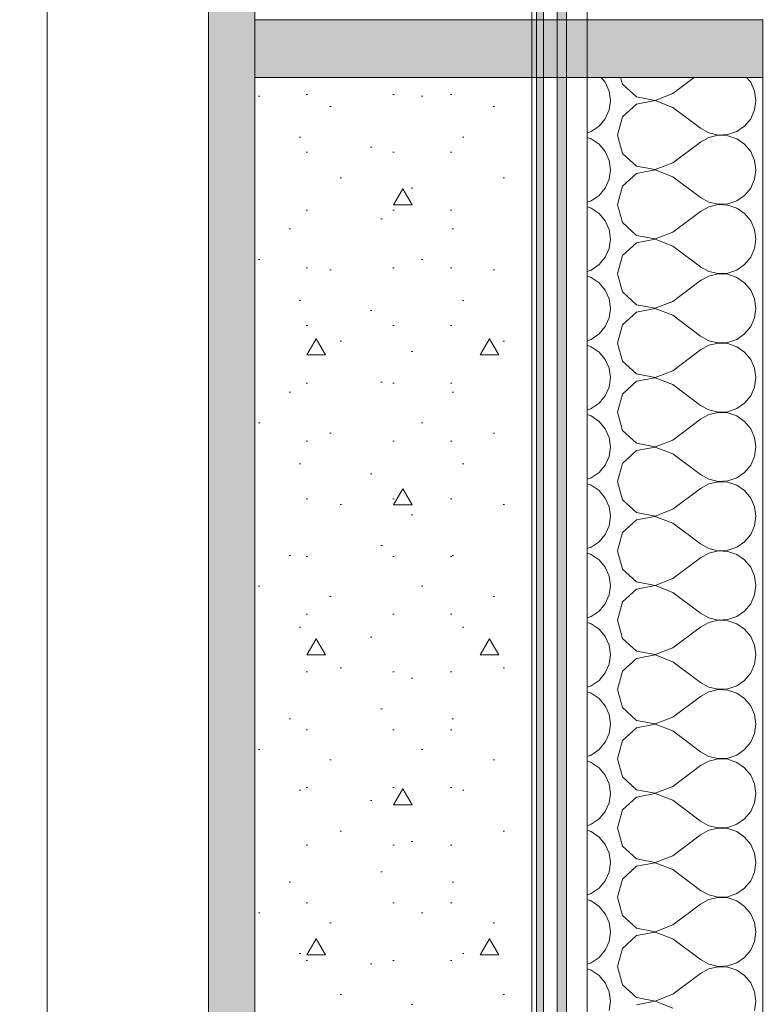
# Model space of a CAD drawing. Header units: millimetres. Extents: x -7244646 to -5701154, y 5723682 to 6071635.
# Tile 179 of 256: x -6402454 to -6401814, y 5790886 to 5791739. Entities that reach past the tile are written whole.
import ezdxf

# ---------------------------------------------------------------- set-up
doc = ezdxf.new("R2010")
doc.units = ezdxf.units.MM
doc.header["$MEASUREMENT"] = 0
doc.set_wipeout_variables(frame=1)
doc.linetypes.add('Wipeout_Contour', pattern=[1000, 0, -1000])
for name, color, linetype, lineweight in [('0_Ном._пера__1', 7, 'Continuous', 0), ('0_Ном._пера__2', 8, 'Continuous', 15), ('АР-Чертеж-Размеры.АР_Ном._пера__1', 7, 'Continuous', 0)]:
    doc.layers.add(name, color=color, linetype=linetype, lineweight=lineweight)
doc.layers.add('0_Ном._пера__166', color=7, linetype='Continuous', lineweight=5, true_color=0x97cbff)
doc.layers.add('АР-Чертеж-Размеры.АР', color=7, linetype='Continuous')
doc.styles.add('РЎР“Р•РќР•Р\xa0Р\x98Р\xa0_РЎРўР\x98Р›Р¬_2', font='arial.ttf')
doc.dimstyles.new('СГЕНЕРИР_СТИЛЬ__1', dxfattribs={"dimtxt": 500, "dimasz": 237.5, "dimexe": 0.18, "dimexo": 43263.067461, "dimgap": 0, "dimtad": 1, "dimlfac": 0.001, "dimzin": 0, "dimdsep": 46, "dimtxsty": 'РЎР“Р•РќР•Р\xa0Р\x98Р\xa0_РЎРўР\x98Р›Р¬_2', "dimblk": 'ARROWHEAD_6', "dimblk1": 'ARROWHEAD_6', "dimblk2": 'ARROWHEAD_6', "dimcen": 0.09, "dimclrd": 7, "dimclre": 7, "dimclrt": 7, "dimadec": 0, "dimazin": 0, "dimtfac": 1, "dimtdec": 4, "dimtmove": 2, "dimatfit": 3, "dimfxl": 1, "dimtolj": 1, "dimtzin": 0, "dimarcsym": 0})
doc.dimstyles.new('СГЕНЕРИР_СТИЛЬ__4', dxfattribs={"dimtxt": 270.000005, "dimasz": 237.5, "dimexe": 0.18, "dimexo": 300000, "dimgap": 0, "dimtad": 1, "dimlfac": 0.001, "dimzin": 0, "dimdsep": 46, "dimtxsty": 'РЎР“Р•РќР•Р\xa0Р\x98Р\xa0_РЎРўР\x98Р›Р¬_2', "dimblk": 'ARROWHEAD_6', "dimblk1": 'ARROWHEAD_6', "dimblk2": 'ARROWHEAD_6', "dimcen": 0.09, "dimclrd": 7, "dimclre": 7, "dimclrt": 7, "dimadec": 0, "dimazin": 0, "dimtfac": 1, "dimtdec": 4, "dimtmove": 0, "dimatfit": 3, "dimfxl": 1, "dimtolj": 1, "dimtzin": 0, "dimarcsym": 0})
doc.dimstyles.new('СГЕНЕРИР_СТИЛЬ__5', dxfattribs={"dimtxt": 500, "dimasz": 237.5, "dimexe": 0.18, "dimexo": 300000, "dimgap": 0, "dimtad": 1, "dimlfac": 0.001, "dimzin": 0, "dimdsep": 46, "dimtxsty": 'РЎР“Р•РќР•Р\xa0Р\x98Р\xa0_РЎРўР\x98Р›Р¬_2', "dimblk": 'ARROWHEAD_6', "dimblk1": 'ARROWHEAD_6', "dimblk2": 'ARROWHEAD_6', "dimcen": 0.09, "dimclrd": 7, "dimclre": 7, "dimclrt": 7, "dimadec": 0, "dimazin": 0, "dimtfac": 1, "dimtdec": 4, "dimtmove": 0, "dimatfit": 3, "dimfxl": 1, "dimtolj": 1, "dimtzin": 0, "dimarcsym": 0})

# ---------------------------------------------------------------- blocks, each defined once
blk = doc.blocks.new('*D52', base_point=(-7387333.12, 5739809.18))
at = {"layer": 'АР-Чертеж-Размеры.АР_Ном._пера__1', "color": 7, "linetype": 'Continuous', "lineweight": 0, "transparency": 16777216}
for p, q in [((-6411439.3, 5858499.18), (-6411439.3, 5858686.68)), ((-6411314.3, 5858374.18), (-6411564.3, 5858624.18)), ((-6388218.65, 5858499.18), (-6411673.67, 5858499.18)), ((-6411439.3, 5738589.18), (-6411439.3, 5858499.18)), ((-6411564.3, 5738714.18), (-6411314.3, 5738464.18)), ((-6411204.92, 5738589.18), (-6411673.67, 5738589.18)), ((-6411439.3, 5738401.68), (-6411439.3, 5738589.18))]:
    blk.add_line(p, q, dxfattribs=at)
at = {"layer": 'АР-Чертеж-Размеры.АР_Ном._пера__1', "color": 7, "lineweight": 0, "transparency": 16777216, "insert": (-6411889.3, 5853972.32), "char_height": 500, "attachment_point": 7, "rotation": 90, "style": 'РЎР“Р•РќР•Р\xa0Р\x98Р\xa0_РЎРўР\x98Р›Р¬_2'}
blk.add_mtext('\\A1;{\\pql;\\fArial|b0|i0|c204|p0;\\W1.000000;119,91}', dxfattribs=at)
blk = doc.blocks.new('ARROWHEAD_6')
at = {"color": 0, "linetype": 'Continuous', "lineweight": 0}
for p, q in [((-0.5, -0.5), (0.5, 0.5)), ((0, 0), (-1, 0))]:
    blk.add_line(p, q, dxfattribs=at)
blk = doc.blocks.new('*D105', base_point=(-7387333.12, 5739809.18))
at = {"layer": 'АР-Чертеж-Размеры.АР_Ном._пера__1', "color": 7, "linetype": 'Continuous', "lineweight": 0, "transparency": 16777216}
for p, q in [((-6403045.48, 5790509.18), (-6403045.48, 5791709.18)), ((-6403170.48, 5790634.18), (-6402920.48, 5790384.18)), ((-6402811.11, 5790509.18), (-6403279.86, 5790509.18)), ((-6403045.48, 5788559.18), (-6403045.48, 5790509.18)), ((-6403170.48, 5788684.18), (-6402920.48, 5788434.18))]:
    blk.add_line(p, q, dxfattribs=at)
at = {"layer": 'АР-Чертеж-Размеры.АР_Ном._пера__1', "color": 7, "lineweight": 0, "transparency": 16777216, "insert": (-6403099.48, 5789173.84), "char_height": 270, "attachment_point": 7, "rotation": 90, "style": 'РЎР“Р•РќР•Р\xa0Р\x98Р\xa0_РЎРўР\x98Р›Р¬_2'}
blk.add_mtext('\\A1;{\\pql;\\fArial|b0|i0|c204|p0;\\W1.000000;1,95}', dxfattribs=at)
blk = doc.blocks.new('*D106', base_point=(-7387333.12, 5739809.18))
at = {"layer": 'АР-Чертеж-Размеры.АР_Ном._пера__1', "color": 7, "linetype": 'Continuous', "lineweight": 0, "transparency": 16777216}
for p, q in [((-6403170.48, 5791834.18), (-6402920.48, 5791584.18)), ((-6402811.11, 5791709.18), (-6403279.86, 5791709.18)), ((-6403045.48, 5790509.18), (-6403045.48, 5791709.18)), ((-6403170.48, 5790634.18), (-6402920.48, 5790384.18))]:
    blk.add_line(p, q, dxfattribs=at)
at = {"layer": 'АР-Чертеж-Размеры.АР_Ном._пера__1', "color": 7, "lineweight": 0, "transparency": 16777216, "insert": (-6403099.48, 5790748.84), "char_height": 270, "attachment_point": 7, "rotation": 90, "style": 'РЎР“Р•РќР•Р\xa0Р\x98Р\xa0_РЎРўР\x98Р›Р¬_2'}
blk.add_mtext('\\A1;{\\pql;\\fArial|b0|i0|c204|p0;\\W1.000000;1,20}', dxfattribs=at)
blk = doc.blocks.new('*D107', base_point=(-7387333.12, 5739809.18))
at = {"layer": 'АР-Чертеж-Размеры.АР_Ном._пера__1', "color": 7, "linetype": 'Continuous', "lineweight": 0, "transparency": 16777216}
for p, q in [((-6403170.48, 5793784.18), (-6402920.48, 5793534.18)), ((-6402811.11, 5793659.18), (-6403279.86, 5793659.18)), ((-6403045.48, 5791709.18), (-6403045.48, 5793659.18)), ((-6403170.48, 5791834.18), (-6402920.48, 5791584.18)), ((-6402811.11, 5791709.18), (-6403279.86, 5791709.18))]:
    blk.add_line(p, q, dxfattribs=at)
at = {"layer": 'АР-Чертеж-Размеры.АР_Ном._пера__1', "color": 7, "lineweight": 0, "transparency": 16777216, "insert": (-6403099.48, 5792323.84), "char_height": 270, "attachment_point": 7, "rotation": 90, "style": 'РЎР“Р•РќР•Р\xa0Р\x98Р\xa0_РЎРўР\x98Р›Р¬_2'}
blk.add_mtext('\\A1;{\\pql;\\fArial|b0|i0|c204|p0;\\W1.000000;1,95}', dxfattribs=at)
blk = doc.blocks.new('*D146', base_point=(-7387333.12, 5739809.18))
at = {"layer": '0_Ном._пера__1', "color": 7, "linetype": 'Continuous', "lineweight": 0, "transparency": 16777216}
for p, q in [((-6410533.56, 5853209.18), (-6410533.56, 5853396.68)), ((-6410408.56, 5853084.18), (-6410658.56, 5853334.18)), ((-6410299.18, 5853209.18), (-6410767.93, 5853209.18)), ((-6410533.56, 5743109.18), (-6410533.56, 5853209.18)), ((-6410658.56, 5743234.18), (-6410408.56, 5742984.18)), ((-6410299.18, 5743109.18), (-6410767.93, 5743109.18)), ((-6410533.56, 5742921.68), (-6410533.56, 5743109.18))]:
    blk.add_line(p, q, dxfattribs=at)
at = {"layer": '0_Ном._пера__1', "color": 7, "lineweight": 0, "transparency": 16777216, "insert": (-6410633.56, 5797135.97), "char_height": 500, "attachment_point": 7, "rotation": 90, "style": 'РЎР“Р•РќР•Р\xa0Р\x98Р\xa0_РЎРўР\x98Р›Р¬_2'}
blk.add_mtext('\\A1;{\\pql;\\fArial|b0|i0|c204|p0;\\W1.000000;110,10}', dxfattribs=at)
blk = doc.blocks.new('*X320', base_point=(-7387333.12, 5739809.18))
at = {"layer": '0_Ном._пера__1', "color": 7, "linetype": 'Continuous', "lineweight": 0}
for p, q in [((-6401947.06, 5791684.95), (-6401950.56, 5791689.18)), ((-6401943.72, 5791677.38), (-6401947.06, 5791684.95)), ((-6401933.74, 5791689.18), (-6401932.1, 5791683.41)), ((-6401932.1, 5791683.41), (-6401919.99, 5791672.35)), ((-6401888.58, 5791675.18), (-6401869.91, 5791689.18)), ((-6401821.06, 5791684.95), (-6401824.56, 5791689.18)), ((-6401817.72, 5791677.38), (-6401821.06, 5791684.95)), ((-6401942.58, 5791669.18), (-6401943.72, 5791677.38)), ((-6401903.88, 5791669.3), (-6401888.58, 5791675.18)), ((-6401816.58, 5791669.18), (-6401817.72, 5791677.38)), ((-6401943.72, 5791660.98), (-6401942.58, 5791669.18)), ((-6401919.99, 5791666.01), (-6401932.1, 5791654.95)), ((-6401919.99, 5791672.35), (-6401903.88, 5791669.3)), ((-6401903.88, 5791669.06), (-6401919.99, 5791666.01)), ((-6401888.58, 5791663.18), (-6401903.88, 5791669.06)), ((-6401817.72, 5791660.98), (-6401816.58, 5791669.18)), ((-6401947.06, 5791653.41), (-6401943.72, 5791660.98)), ((-6401888.58, 5791663.18), (-6401864.58, 5791645.18)), ((-6401821.06, 5791653.41), (-6401817.72, 5791660.98)), ((-6401959.16, 5791642.35), (-6401952.34, 5791647.03)), ((-6401952.34, 5791647.03), (-6401947.06, 5791653.41)), ((-6401932.1, 5791654.95), (-6401936.58, 5791639.18)), ((-6401833.16, 5791642.35), (-6401826.34, 5791647.03)), ((-6401826.34, 5791647.03), (-6401821.06, 5791653.41)), ((-6401962.67, 5791641.16), (-6401959.16, 5791642.35)), ((-6401936.58, 5791639.18), (-6401932.1, 5791623.41)), ((-6401864.58, 5791645.18), (-6401857.33, 5791641.17)), ((-6401857.33, 5791641.17), (-6401849.27, 5791639.3)), ((-6401849.27, 5791639.06), (-6401857.33, 5791637.19)), ((-6401849.27, 5791639.3), (-6401841, 5791639.7)), ((-6401841, 5791638.66), (-6401849.27, 5791639.06)), ((-6401841, 5791639.7), (-6401833.16, 5791642.35)), ((-6401833.16, 5791636.01), (-6401841, 5791638.66)), ((-6401959.16, 5791636.01), (-6401962.67, 5791637.2)), ((-6401952.34, 5791631.33), (-6401959.16, 5791636.01)), ((-6401947.06, 5791624.95), (-6401952.34, 5791631.33)), ((-6401888.58, 5791615.18), (-6401864.58, 5791633.18)), ((-6401857.33, 5791637.19), (-6401864.58, 5791633.18)), ((-6401826.34, 5791631.33), (-6401833.16, 5791636.01)), ((-6401821.06, 5791624.95), (-6401826.34, 5791631.33)), ((-6401943.72, 5791617.38), (-6401947.06, 5791624.95)), ((-6401932.1, 5791623.41), (-6401919.99, 5791612.35)), ((-6401817.72, 5791617.38), (-6401821.06, 5791624.95)), ((-6401942.58, 5791609.18), (-6401943.72, 5791617.38)), ((-6401903.88, 5791609.3), (-6401888.58, 5791615.18)), ((-6401816.58, 5791609.18), (-6401817.72, 5791617.38)), ((-6401943.72, 5791600.98), (-6401942.58, 5791609.18)), ((-6401919.99, 5791606.01), (-6401932.1, 5791594.95)), ((-6401919.99, 5791612.35), (-6401903.88, 5791609.3)), ((-6401903.88, 5791609.06), (-6401919.99, 5791606.01)), ((-6401888.58, 5791603.18), (-6401903.88, 5791609.06)), ((-6401817.72, 5791600.98), (-6401816.58, 5791609.18)), ((-6401947.06, 5791593.41), (-6401943.72, 5791600.98)), ((-6401888.58, 5791603.18), (-6401864.58, 5791585.18)), ((-6401821.06, 5791593.41), (-6401817.72, 5791600.98)), ((-6401952.34, 5791587.03), (-6401947.06, 5791593.41)), ((-6401932.1, 5791594.95), (-6401936.58, 5791579.18)), ((-6401826.34, 5791587.03), (-6401821.06, 5791593.41)), ((-6401962.67, 5791581.16), (-6401959.16, 5791582.35)), ((-6401959.16, 5791582.35), (-6401952.34, 5791587.03)), ((-6401936.58, 5791579.18), (-6401932.1, 5791563.41)), ((-6401864.58, 5791585.18), (-6401857.33, 5791581.17)), ((-6401857.33, 5791581.17), (-6401849.27, 5791579.3)), ((-6401849.27, 5791579.06), (-6401857.33, 5791577.19)), ((-6401849.27, 5791579.3), (-6401841, 5791579.7)), ((-6401841, 5791578.66), (-6401849.27, 5791579.06)), ((-6401841, 5791579.7), (-6401833.16, 5791582.35)), ((-6401833.16, 5791582.35), (-6401826.34, 5791587.03)), ((-6401959.16, 5791576.01), (-6401962.67, 5791577.2)), ((-6401952.34, 5791571.33), (-6401959.16, 5791576.01)), ((-6401947.06, 5791564.95), (-6401952.34, 5791571.33)), ((-6401888.58, 5791555.18), (-6401864.58, 5791573.18)), ((-6401857.33, 5791577.19), (-6401864.58, 5791573.18)), ((-6401833.16, 5791576.01), (-6401841, 5791578.66)), ((-6401826.34, 5791571.33), (-6401833.16, 5791576.01)), ((-6401821.06, 5791564.95), (-6401826.34, 5791571.33)), ((-6401943.72, 5791557.38), (-6401947.06, 5791564.95)), ((-6401932.1, 5791563.41), (-6401919.99, 5791552.35)), ((-6401817.72, 5791557.38), (-6401821.06, 5791564.95)), ((-6401942.58, 5791549.18), (-6401943.72, 5791557.38)), ((-6401903.88, 5791549.3), (-6401888.58, 5791555.18)), ((-6401816.58, 5791549.18), (-6401817.72, 5791557.38)), ((-6401943.72, 5791540.98), (-6401942.58, 5791549.18)), ((-6401919.99, 5791546.01), (-6401932.1, 5791534.95)), ((-6401919.99, 5791552.35), (-6401903.88, 5791549.3)), ((-6401903.88, 5791549.06), (-6401919.99, 5791546.01)), ((-6401888.58, 5791543.18), (-6401903.88, 5791549.06)), ((-6401817.72, 5791540.98), (-6401816.58, 5791549.18)), ((-6401947.06, 5791533.41), (-6401943.72, 5791540.98)), ((-6401888.58, 5791543.18), (-6401864.58, 5791525.18)), ((-6401821.06, 5791533.41), (-6401817.72, 5791540.98)), ((-6401952.34, 5791527.03), (-6401947.06, 5791533.41)), ((-6401932.1, 5791534.95), (-6401936.58, 5791519.18)), ((-6401826.34, 5791527.03), (-6401821.06, 5791533.41)), ((-6401962.67, 5791521.16), (-6401959.16, 5791522.35)), ((-6401959.16, 5791522.35), (-6401952.34, 5791527.03)), ((-6401936.58, 5791519.18), (-6401932.1, 5791503.41)), ((-6401864.58, 5791525.18), (-6401857.33, 5791521.17)), ((-6401857.33, 5791521.17), (-6401849.27, 5791519.3)), ((-6401849.27, 5791519.3), (-6401841, 5791519.7)), ((-6401841, 5791519.7), (-6401833.16, 5791522.35)), ((-6401833.16, 5791522.35), (-6401826.34, 5791527.03)), ((-6401959.16, 5791516.01), (-6401962.67, 5791517.2)), ((-6401952.34, 5791511.33), (-6401959.16, 5791516.01)), ((-6401947.06, 5791504.95), (-6401952.34, 5791511.33)), ((-6401888.58, 5791495.18), (-6401864.58, 5791513.18)), ((-6401857.33, 5791517.19), (-6401864.58, 5791513.18)), ((-6401849.27, 5791519.06), (-6401857.33, 5791517.19)), ((-6401841, 5791518.66), (-6401849.27, 5791519.06)), ((-6401833.16, 5791516.01), (-6401841, 5791518.66)), ((-6401826.34, 5791511.33), (-6401833.16, 5791516.01)), ((-6401821.06, 5791504.95), (-6401826.34, 5791511.33)), ((-6401943.72, 5791497.38), (-6401947.06, 5791504.95)), ((-6401932.1, 5791503.41), (-6401919.99, 5791492.35)), ((-6401817.72, 5791497.38), (-6401821.06, 5791504.95)), ((-6401942.58, 5791489.18), (-6401943.72, 5791497.38)), ((-6401903.88, 5791489.3), (-6401888.58, 5791495.18)), ((-6401816.58, 5791489.18), (-6401817.72, 5791497.38)), ((-6401943.72, 5791480.98), (-6401942.58, 5791489.18)), ((-6401919.99, 5791486.01), (-6401932.1, 5791474.95)), ((-6401919.99, 5791492.35), (-6401903.88, 5791489.3)), ((-6401903.88, 5791489.06), (-6401919.99, 5791486.01)), ((-6401888.58, 5791483.18), (-6401903.88, 5791489.06)), ((-6401817.72, 5791480.98), (-6401816.58, 5791489.18)), ((-6401947.06, 5791473.41), (-6401943.72, 5791480.98)), ((-6401888.58, 5791483.18), (-6401864.58, 5791465.18)), ((-6401821.06, 5791473.41), (-6401817.72, 5791480.98)), ((-6401952.34, 5791467.03), (-6401947.06, 5791473.41)), ((-6401932.1, 5791474.95), (-6401936.58, 5791459.18)), ((-6401826.34, 5791467.03), (-6401821.06, 5791473.41)), ((-6401962.67, 5791461.16), (-6401959.16, 5791462.35)), ((-6401959.16, 5791462.35), (-6401952.34, 5791467.03)), ((-6401864.58, 5791465.18), (-6401857.33, 5791461.17)), ((-6401857.33, 5791461.17), (-6401849.27, 5791459.3)), ((-6401849.27, 5791459.3), (-6401841, 5791459.7)), ((-6401841, 5791459.7), (-6401833.16, 5791462.35)), ((-6401833.16, 5791462.35), (-6401826.34, 5791467.03)), ((-6401959.16, 5791456.01), (-6401962.67, 5791457.2)), ((-6401952.34, 5791451.33), (-6401959.16, 5791456.01)), ((-6401947.06, 5791444.95), (-6401952.34, 5791451.33)), ((-6401936.58, 5791459.18), (-6401932.1, 5791443.41)), ((-6401888.58, 5791435.18), (-6401864.58, 5791453.18)), ((-6401857.33, 5791457.19), (-6401864.58, 5791453.18)), ((-6401849.27, 5791459.06), (-6401857.33, 5791457.19)), ((-6401841, 5791458.66), (-6401849.27, 5791459.06)), ((-6401833.16, 5791456.01), (-6401841, 5791458.66)), ((-6401826.34, 5791451.33), (-6401833.16, 5791456.01)), ((-6401821.06, 5791444.95), (-6401826.34, 5791451.33)), ((-6401943.72, 5791437.38), (-6401947.06, 5791444.95)), ((-6401932.1, 5791443.41), (-6401919.99, 5791432.35)), ((-6401817.72, 5791437.38), (-6401821.06, 5791444.95)), ((-6401942.58, 5791429.18), (-6401943.72, 5791437.38)), ((-6401903.88, 5791429.3), (-6401888.58, 5791435.18)), ((-6401816.58, 5791429.18), (-6401817.72, 5791437.38)), ((-6401943.72, 5791420.98), (-6401942.58, 5791429.18)), ((-6401919.99, 5791426.01), (-6401932.1, 5791414.95)), ((-6401919.99, 5791432.35), (-6401903.88, 5791429.3)), ((-6401903.88, 5791429.06), (-6401919.99, 5791426.01)), ((-6401888.58, 5791423.18), (-6401903.88, 5791429.06)), ((-6401817.72, 5791420.98), (-6401816.58, 5791429.18)), ((-6401947.06, 5791413.41), (-6401943.72, 5791420.98)), ((-6401888.58, 5791423.18), (-6401864.58, 5791405.18)), ((-6401821.06, 5791413.41), (-6401817.72, 5791420.98)), ((-6401952.34, 5791407.03), (-6401947.06, 5791413.41)), ((-6401932.1, 5791414.95), (-6401936.58, 5791399.18)), ((-6401826.34, 5791407.03), (-6401821.06, 5791413.41)), ((-6401962.67, 5791401.16), (-6401959.16, 5791402.35)), ((-6401959.16, 5791402.35), (-6401952.34, 5791407.03)), ((-6401864.58, 5791405.18), (-6401857.33, 5791401.17)), ((-6401857.33, 5791401.17), (-6401849.27, 5791399.3)), ((-6401841, 5791399.7), (-6401833.16, 5791402.35)), ((-6401833.16, 5791402.35), (-6401826.34, 5791407.03)), ((-6401959.16, 5791396.01), (-6401962.67, 5791397.2)), ((-6401952.34, 5791391.33), (-6401959.16, 5791396.01)), ((-6401947.06, 5791384.95), (-6401952.34, 5791391.33)), ((-6401936.58, 5791399.18), (-6401932.1, 5791383.41)), ((-6401888.58, 5791375.18), (-6401864.58, 5791393.18)), ((-6401857.33, 5791397.19), (-6401864.58, 5791393.18)), ((-6401849.27, 5791399.06), (-6401857.33, 5791397.19)), ((-6401849.27, 5791399.3), (-6401841, 5791399.7)), ((-6401841, 5791398.66), (-6401849.27, 5791399.06)), ((-6401833.16, 5791396.01), (-6401841, 5791398.66)), ((-6401826.34, 5791391.33), (-6401833.16, 5791396.01)), ((-6401821.06, 5791384.95), (-6401826.34, 5791391.33)), ((-6401943.72, 5791377.38), (-6401947.06, 5791384.95)), ((-6401932.1, 5791383.41), (-6401919.99, 5791372.35)), ((-6401817.72, 5791377.38), (-6401821.06, 5791384.95)), ((-6401942.58, 5791369.18), (-6401943.72, 5791377.38)), ((-6401903.88, 5791369.3), (-6401888.58, 5791375.18)), ((-6401816.58, 5791369.18), (-6401817.72, 5791377.38)), ((-6401943.72, 5791360.98), (-6401942.58, 5791369.18)), ((-6401919.99, 5791366.01), (-6401932.1, 5791354.95)), ((-6401919.99, 5791372.35), (-6401903.88, 5791369.3)), ((-6401903.88, 5791369.06), (-6401919.99, 5791366.01)), ((-6401888.58, 5791363.18), (-6401903.88, 5791369.06)), ((-6401817.72, 5791360.98), (-6401816.58, 5791369.18)), ((-6401947.06, 5791353.41), (-6401943.72, 5791360.98)), ((-6401888.58, 5791363.18), (-6401864.58, 5791345.18)), ((-6401821.06, 5791353.41), (-6401817.72, 5791360.98)), ((-6401952.34, 5791347.03), (-6401947.06, 5791353.41)), ((-6401932.1, 5791354.95), (-6401936.58, 5791339.18)), ((-6401826.34, 5791347.03), (-6401821.06, 5791353.41)), ((-6401962.67, 5791341.16), (-6401959.16, 5791342.35)), ((-6401959.16, 5791342.35), (-6401952.34, 5791347.03)), ((-6401864.58, 5791345.18), (-6401857.33, 5791341.17)), ((-6401857.33, 5791341.17), (-6401849.27, 5791339.3)), ((-6401841, 5791339.7), (-6401833.16, 5791342.35)), ((-6401833.16, 5791342.35), (-6401826.34, 5791347.03)), ((-6401959.16, 5791336.01), (-6401962.67, 5791337.2)), ((-6401952.34, 5791331.33), (-6401959.16, 5791336.01)), ((-6401936.58, 5791339.18), (-6401932.1, 5791323.41)), ((-6401888.58, 5791315.18), (-6401864.58, 5791333.18)), ((-6401857.33, 5791337.19), (-6401864.58, 5791333.18)), ((-6401849.27, 5791339.06), (-6401857.33, 5791337.19)), ((-6401849.27, 5791339.3), (-6401841, 5791339.7)), ((-6401841, 5791338.66), (-6401849.27, 5791339.06)), ((-6401833.16, 5791336.01), (-6401841, 5791338.66)), ((-6401826.34, 5791331.33), (-6401833.16, 5791336.01)), ((-6401947.06, 5791324.95), (-6401952.34, 5791331.33)), ((-6401943.72, 5791317.38), (-6401947.06, 5791324.95)), ((-6401932.1, 5791323.41), (-6401919.99, 5791312.35)), ((-6401821.06, 5791324.95), (-6401826.34, 5791331.33)), ((-6401817.72, 5791317.38), (-6401821.06, 5791324.95)), ((-6401942.58, 5791309.18), (-6401943.72, 5791317.38)), ((-6401903.88, 5791309.3), (-6401888.58, 5791315.18)), ((-6401816.58, 5791309.18), (-6401817.72, 5791317.38)), ((-6401943.72, 5791300.98), (-6401942.58, 5791309.18)), ((-6401919.99, 5791306.01), (-6401932.1, 5791294.95)), ((-6401919.99, 5791312.35), (-6401903.88, 5791309.3)), ((-6401903.88, 5791309.06), (-6401919.99, 5791306.01)), ((-6401888.58, 5791303.18), (-6401903.88, 5791309.06)), ((-6401817.72, 5791300.98), (-6401816.58, 5791309.18)), ((-6401947.06, 5791293.41), (-6401943.72, 5791300.98)), ((-6401888.58, 5791303.18), (-6401864.58, 5791285.18)), ((-6401821.06, 5791293.41), (-6401817.72, 5791300.98)), ((-6401952.34, 5791287.03), (-6401947.06, 5791293.41)), ((-6401932.1, 5791294.95), (-6401936.58, 5791279.18)), ((-6401826.34, 5791287.03), (-6401821.06, 5791293.41)), ((-6401962.67, 5791281.16), (-6401959.16, 5791282.35)), ((-6401959.16, 5791282.35), (-6401952.34, 5791287.03)), ((-6401864.58, 5791285.18), (-6401857.33, 5791281.17)), ((-6401857.33, 5791281.17), (-6401849.27, 5791279.3)), ((-6401841, 5791279.7), (-6401833.16, 5791282.35)), ((-6401833.16, 5791282.35), (-6401826.34, 5791287.03)), ((-6401959.16, 5791276.01), (-6401962.67, 5791277.2)), ((-6401952.34, 5791271.33), (-6401959.16, 5791276.01)), ((-6401936.58, 5791279.18), (-6401932.1, 5791263.41)), ((-6401888.58, 5791255.18), (-6401864.58, 5791273.18)), ((-6401857.33, 5791277.19), (-6401864.58, 5791273.18)), ((-6401849.27, 5791279.06), (-6401857.33, 5791277.19)), ((-6401849.27, 5791279.3), (-6401841, 5791279.7)), ((-6401841, 5791278.66), (-6401849.27, 5791279.06)), ((-6401833.16, 5791276.01), (-6401841, 5791278.66)), ((-6401826.34, 5791271.33), (-6401833.16, 5791276.01)), ((-6401947.06, 5791264.95), (-6401952.34, 5791271.33)), ((-6401943.72, 5791257.38), (-6401947.06, 5791264.95)), ((-6401932.1, 5791263.41), (-6401919.99, 5791252.35)), ((-6401821.06, 5791264.95), (-6401826.34, 5791271.33)), ((-6401817.72, 5791257.38), (-6401821.06, 5791264.95)), ((-6401942.58, 5791249.18), (-6401943.72, 5791257.38)), ((-6401903.88, 5791249.3), (-6401888.58, 5791255.18)), ((-6401816.58, 5791249.18), (-6401817.72, 5791257.38)), ((-6401943.72, 5791240.98), (-6401942.58, 5791249.18)), ((-6401919.99, 5791252.35), (-6401903.88, 5791249.3)), ((-6401903.88, 5791249.06), (-6401919.99, 5791246.01)), ((-6401888.58, 5791243.18), (-6401903.88, 5791249.06)), ((-6401817.72, 5791240.98), (-6401816.58, 5791249.18)), ((-6401947.06, 5791233.41), (-6401943.72, 5791240.98)), ((-6401919.99, 5791246.01), (-6401932.1, 5791234.95)), ((-6401888.58, 5791243.18), (-6401864.58, 5791225.18)), ((-6401821.06, 5791233.41), (-6401817.72, 5791240.98)), ((-6401952.34, 5791227.03), (-6401947.06, 5791233.41)), ((-6401932.1, 5791234.95), (-6401936.58, 5791219.18)), ((-6401826.34, 5791227.03), (-6401821.06, 5791233.41)), ((-6401962.67, 5791221.16), (-6401959.16, 5791222.35)), ((-6401959.16, 5791222.35), (-6401952.34, 5791227.03)), ((-6401864.58, 5791225.18), (-6401857.33, 5791221.17)), ((-6401857.33, 5791221.17), (-6401849.27, 5791219.3)), ((-6401841, 5791219.7), (-6401833.16, 5791222.35)), ((-6401833.16, 5791222.35), (-6401826.34, 5791227.03)), ((-6401959.16, 5791216.01), (-6401962.67, 5791217.2)), ((-6401952.34, 5791211.33), (-6401959.16, 5791216.01)), ((-6401936.58, 5791219.18), (-6401932.1, 5791203.41)), ((-6401888.58, 5791195.18), (-6401864.58, 5791213.18)), ((-6401857.33, 5791217.19), (-6401864.58, 5791213.18)), ((-6401849.27, 5791219.06), (-6401857.33, 5791217.19)), ((-6401849.27, 5791219.3), (-6401841, 5791219.7)), ((-6401841, 5791218.66), (-6401849.27, 5791219.06)), ((-6401833.16, 5791216.01), (-6401841, 5791218.66)), ((-6401826.34, 5791211.33), (-6401833.16, 5791216.01)), ((-6401947.06, 5791204.95), (-6401952.34, 5791211.33)), ((-6401943.72, 5791197.38), (-6401947.06, 5791204.95)), ((-6401821.06, 5791204.95), (-6401826.34, 5791211.33)), ((-6401817.72, 5791197.38), (-6401821.06, 5791204.95)), ((-6401942.58, 5791189.18), (-6401943.72, 5791197.38)), ((-6401932.1, 5791203.41), (-6401919.99, 5791192.35)), ((-6401903.88, 5791189.3), (-6401888.58, 5791195.18)), ((-6401816.58, 5791189.18), (-6401817.72, 5791197.38)), ((-6401943.72, 5791180.98), (-6401942.58, 5791189.18)), ((-6401919.99, 5791192.35), (-6401903.88, 5791189.3)), ((-6401903.88, 5791189.06), (-6401919.99, 5791186.01)), ((-6401888.58, 5791183.18), (-6401903.88, 5791189.06)), ((-6401817.72, 5791180.98), (-6401816.58, 5791189.18)), ((-6401947.06, 5791173.41), (-6401943.72, 5791180.98)), ((-6401919.99, 5791186.01), (-6401932.1, 5791174.95)), ((-6401888.58, 5791183.18), (-6401864.58, 5791165.18)), ((-6401821.06, 5791173.41), (-6401817.72, 5791180.98)), ((-6401952.34, 5791167.03), (-6401947.06, 5791173.41)), ((-6401932.1, 5791174.95), (-6401936.58, 5791159.18)), ((-6401826.34, 5791167.03), (-6401821.06, 5791173.41)), ((-6401962.67, 5791161.16), (-6401959.16, 5791162.35)), ((-6401959.16, 5791162.35), (-6401952.34, 5791167.03)), ((-6401864.58, 5791165.18), (-6401857.33, 5791161.17)), ((-6401857.33, 5791161.17), (-6401849.27, 5791159.3)), ((-6401841, 5791159.7), (-6401833.16, 5791162.35)), ((-6401833.16, 5791162.35), (-6401826.34, 5791167.03)), ((-6401959.16, 5791156.01), (-6401962.67, 5791157.2)), ((-6401952.34, 5791151.33), (-6401959.16, 5791156.01)), ((-6401936.58, 5791159.18), (-6401932.1, 5791143.41)), ((-6401888.58, 5791135.18), (-6401864.58, 5791153.18)), ((-6401857.33, 5791157.19), (-6401864.58, 5791153.18)), ((-6401849.27, 5791159.06), (-6401857.33, 5791157.19)), ((-6401849.27, 5791159.3), (-6401841, 5791159.7)), ((-6401841, 5791158.66), (-6401849.27, 5791159.06)), ((-6401833.16, 5791156.01), (-6401841, 5791158.66)), ((-6401826.34, 5791151.33), (-6401833.16, 5791156.01)), ((-6401947.06, 5791144.95), (-6401952.34, 5791151.33)), ((-6401943.72, 5791137.38), (-6401947.06, 5791144.95)), ((-6401821.06, 5791144.95), (-6401826.34, 5791151.33)), ((-6401817.72, 5791137.38), (-6401821.06, 5791144.95)), ((-6401942.58, 5791129.18), (-6401943.72, 5791137.38)), ((-6401932.1, 5791143.41), (-6401919.99, 5791132.35)), ((-6401816.58, 5791129.18), (-6401817.72, 5791137.38)), ((-6401943.72, 5791120.98), (-6401942.58, 5791129.18)), ((-6401919.99, 5791132.35), (-6401903.88, 5791129.3)), ((-6401903.88, 5791129.06), (-6401919.99, 5791126.01)), ((-6401903.88, 5791129.3), (-6401888.58, 5791135.18)), ((-6401888.58, 5791123.18), (-6401903.88, 5791129.06)), ((-6401817.72, 5791120.98), (-6401816.58, 5791129.18)), ((-6401947.06, 5791113.41), (-6401943.72, 5791120.98)), ((-6401919.99, 5791126.01), (-6401932.1, 5791114.95)), ((-6401888.58, 5791123.18), (-6401864.58, 5791105.18)), ((-6401821.06, 5791113.41), (-6401817.72, 5791120.98)), ((-6401952.34, 5791107.03), (-6401947.06, 5791113.41)), ((-6401932.1, 5791114.95), (-6401936.58, 5791099.18)), ((-6401826.34, 5791107.03), (-6401821.06, 5791113.41)), ((-6401962.67, 5791101.16), (-6401959.16, 5791102.35)), ((-6401959.16, 5791102.35), (-6401952.34, 5791107.03)), ((-6401864.58, 5791105.18), (-6401857.33, 5791101.17)), ((-6401841, 5791099.7), (-6401833.16, 5791102.35)), ((-6401833.16, 5791102.35), (-6401826.34, 5791107.03)), ((-6401959.16, 5791096.01), (-6401962.67, 5791097.2)), ((-6401952.34, 5791091.33), (-6401959.16, 5791096.01)), ((-6401936.58, 5791099.18), (-6401932.1, 5791083.41)), ((-6401888.58, 5791075.18), (-6401864.58, 5791093.18)), ((-6401857.33, 5791097.19), (-6401864.58, 5791093.18)), ((-6401857.33, 5791101.17), (-6401849.27, 5791099.3)), ((-6401849.27, 5791099.06), (-6401857.33, 5791097.19)), ((-6401849.27, 5791099.3), (-6401841, 5791099.7)), ((-6401841, 5791098.66), (-6401849.27, 5791099.06)), ((-6401833.16, 5791096.01), (-6401841, 5791098.66)), ((-6401826.34, 5791091.33), (-6401833.16, 5791096.01)), ((-6401947.06, 5791084.95), (-6401952.34, 5791091.33)), ((-6401943.72, 5791077.38), (-6401947.06, 5791084.95)), ((-6401821.06, 5791084.95), (-6401826.34, 5791091.33)), ((-6401817.72, 5791077.38), (-6401821.06, 5791084.95)), ((-6401942.58, 5791069.18), (-6401943.72, 5791077.38)), ((-6401932.1, 5791083.41), (-6401919.99, 5791072.35)), ((-6401816.58, 5791069.18), (-6401817.72, 5791077.38)), ((-6401943.72, 5791060.98), (-6401942.58, 5791069.18)), ((-6401919.99, 5791072.35), (-6401903.88, 5791069.3)), ((-6401903.88, 5791069.06), (-6401919.99, 5791066.01)), ((-6401903.88, 5791069.3), (-6401888.58, 5791075.18)), ((-6401888.58, 5791063.18), (-6401903.88, 5791069.06)), ((-6401817.72, 5791060.98), (-6401816.58, 5791069.18)), ((-6401947.06, 5791053.41), (-6401943.72, 5791060.98)), ((-6401919.99, 5791066.01), (-6401932.1, 5791054.95)), ((-6401888.58, 5791063.18), (-6401864.58, 5791045.18)), ((-6401821.06, 5791053.41), (-6401817.72, 5791060.98)), ((-6401952.34, 5791047.03), (-6401947.06, 5791053.41)), ((-6401932.1, 5791054.95), (-6401936.58, 5791039.18)), ((-6401826.34, 5791047.03), (-6401821.06, 5791053.41)), ((-6401962.67, 5791041.16), (-6401959.16, 5791042.35)), ((-6401959.16, 5791042.35), (-6401952.34, 5791047.03)), ((-6401864.58, 5791045.18), (-6401857.33, 5791041.17)), ((-6401841, 5791039.7), (-6401833.16, 5791042.35)), ((-6401833.16, 5791042.35), (-6401826.34, 5791047.03)), ((-6401959.16, 5791036.01), (-6401962.67, 5791037.2)), ((-6401952.34, 5791031.33), (-6401959.16, 5791036.01)), ((-6401936.58, 5791039.18), (-6401932.1, 5791023.41)), ((-6401888.58, 5791015.18), (-6401864.58, 5791033.18)), ((-6401857.33, 5791037.19), (-6401864.58, 5791033.18)), ((-6401857.33, 5791041.17), (-6401849.27, 5791039.3)), ((-6401849.27, 5791039.06), (-6401857.33, 5791037.19)), ((-6401849.27, 5791039.3), (-6401841, 5791039.7)), ((-6401841, 5791038.66), (-6401849.27, 5791039.06)), ((-6401833.16, 5791036.01), (-6401841, 5791038.66)), ((-6401826.34, 5791031.33), (-6401833.16, 5791036.01)), ((-6401947.06, 5791024.95), (-6401952.34, 5791031.33)), ((-6401943.72, 5791017.38), (-6401947.06, 5791024.95)), ((-6401821.06, 5791024.95), (-6401826.34, 5791031.33)), ((-6401817.72, 5791017.38), (-6401821.06, 5791024.95)), ((-6401942.58, 5791009.18), (-6401943.72, 5791017.38)), ((-6401932.1, 5791023.41), (-6401919.99, 5791012.35)), ((-6401816.58, 5791009.18), (-6401817.72, 5791017.38)), ((-6401943.72, 5791000.98), (-6401942.58, 5791009.18)), ((-6401919.99, 5791012.35), (-6401903.88, 5791009.3)), ((-6401903.88, 5791009.06), (-6401919.99, 5791006.01)), ((-6401903.88, 5791009.3), (-6401888.58, 5791015.18)), ((-6401888.58, 5791003.18), (-6401903.88, 5791009.06)), ((-6401817.72, 5791000.98), (-6401816.58, 5791009.18)), ((-6401947.06, 5790993.41), (-6401943.72, 5791000.98)), ((-6401919.99, 5791006.01), (-6401932.1, 5790994.95)), ((-6401888.58, 5791003.18), (-6401864.58, 5790985.18)), ((-6401821.06, 5790993.41), (-6401817.72, 5791000.98)), ((-6401952.34, 5790987.03), (-6401947.06, 5790993.41)), ((-6401932.1, 5790994.95), (-6401936.58, 5790979.18)), ((-6401826.34, 5790987.03), (-6401821.06, 5790993.41)), ((-6401962.67, 5790981.16), (-6401959.16, 5790982.35)), ((-6401959.16, 5790982.35), (-6401952.34, 5790987.03)), ((-6401864.58, 5790985.18), (-6401857.33, 5790981.17)), ((-6401841, 5790979.7), (-6401833.16, 5790982.35)), ((-6401833.16, 5790982.35), (-6401826.34, 5790987.03)), ((-6401959.16, 5790976.01), (-6401962.67, 5790977.2)), ((-6401952.34, 5790971.33), (-6401959.16, 5790976.01)), ((-6401936.58, 5790979.18), (-6401932.1, 5790963.41)), ((-6401857.33, 5790977.19), (-6401864.58, 5790973.18)), ((-6401857.33, 5790981.17), (-6401849.27, 5790979.3)), ((-6401849.27, 5790979.06), (-6401857.33, 5790977.19)), ((-6401849.27, 5790979.3), (-6401841, 5790979.7)), ((-6401841, 5790978.66), (-6401849.27, 5790979.06)), ((-6401833.16, 5790976.01), (-6401841, 5790978.66)), ((-6401826.34, 5790971.33), (-6401833.16, 5790976.01)), ((-6401947.06, 5790964.95), (-6401952.34, 5790971.33)), ((-6401943.72, 5790957.38), (-6401947.06, 5790964.95)), ((-6401888.58, 5790955.18), (-6401864.58, 5790973.18)), ((-6401821.06, 5790964.95), (-6401826.34, 5790971.33)), ((-6401817.72, 5790957.38), (-6401821.06, 5790964.95)), ((-6401942.58, 5790949.18), (-6401943.72, 5790957.38)), ((-6401932.1, 5790963.41), (-6401919.99, 5790952.35)), ((-6401816.58, 5790949.18), (-6401817.72, 5790957.38)), ((-6401943.72, 5790940.98), (-6401942.58, 5790949.18)), ((-6401919.99, 5790952.35), (-6401903.88, 5790949.3)), ((-6401903.88, 5790949.06), (-6401919.99, 5790946.01)), ((-6401903.88, 5790949.3), (-6401888.58, 5790955.18)), ((-6401888.58, 5790943.18), (-6401903.88, 5790949.06)), ((-6401817.72, 5790940.98), (-6401816.58, 5790949.18)), ((-6401947.06, 5790933.41), (-6401943.72, 5790940.98)), ((-6401919.99, 5790946.01), (-6401932.1, 5790934.95)), ((-6401888.58, 5790943.18), (-6401864.58, 5790925.18)), ((-6401821.06, 5790933.41), (-6401817.72, 5790940.98)), ((-6401952.34, 5790927.03), (-6401947.06, 5790933.41)), ((-6401932.1, 5790934.95), (-6401936.58, 5790919.18)), ((-6401826.34, 5790927.03), (-6401821.06, 5790933.41)), ((-6401962.67, 5790921.16), (-6401959.16, 5790922.35)), ((-6401959.16, 5790922.35), (-6401952.34, 5790927.03)), ((-6401864.58, 5790925.18), (-6401857.33, 5790921.17)), ((-6401841, 5790919.7), (-6401833.16, 5790922.35)), ((-6401833.16, 5790922.35), (-6401826.34, 5790927.03)), ((-6401959.16, 5790916.01), (-6401962.67, 5790917.2)), ((-6401952.34, 5790911.33), (-6401959.16, 5790916.01)), ((-6401936.58, 5790919.18), (-6401932.1, 5790903.41)), ((-6401857.33, 5790917.19), (-6401864.58, 5790913.18)), ((-6401857.33, 5790921.17), (-6401849.27, 5790919.3)), ((-6401849.27, 5790919.06), (-6401857.33, 5790917.19)), ((-6401849.27, 5790919.3), (-6401841, 5790919.7)), ((-6401841, 5790918.66), (-6401849.27, 5790919.06)), ((-6401833.16, 5790916.01), (-6401841, 5790918.66)), ((-6401826.34, 5790911.33), (-6401833.16, 5790916.01)), ((-6401947.06, 5790904.95), (-6401952.34, 5790911.33)), ((-6401888.58, 5790895.18), (-6401864.58, 5790913.18)), ((-6401821.06, 5790904.95), (-6401826.34, 5790911.33)), ((-6401943.72, 5790897.38), (-6401947.06, 5790904.95)), ((-6401942.58, 5790889.18), (-6401943.72, 5790897.38)), ((-6401932.1, 5790903.41), (-6401919.99, 5790892.35)), ((-6401817.72, 5790897.38), (-6401821.06, 5790904.95)), ((-6401816.58, 5790889.18), (-6401817.72, 5790897.38)), ((-6401943.72, 5790880.98), (-6401942.58, 5790889.18)), ((-6401919.99, 5790892.35), (-6401903.88, 5790889.3)), ((-6401903.88, 5790889.06), (-6401919.99, 5790886.01)), ((-6401903.88, 5790889.3), (-6401888.58, 5790895.18)), ((-6401888.58, 5790883.18), (-6401903.88, 5790889.06)), ((-6401817.72, 5790880.98), (-6401816.58, 5790889.18))]:
    blk.add_line(p, q, dxfattribs=at)
blk = doc.blocks.new('Штриховка_88_3', base_point=(-7387333.12, 5739809.18))
at = {"color": 254, "linetype": 'Wipeout_Contour', "lineweight": 0, "ltscale": 34530617.02982131}
blk.add_wipeout([(-6401810.58, 5791689.18), (-6401962.67, 5791689.18), (-6401962.67, 5790809.18), (-6401810.58, 5790809.18)], dxfattribs=at)
at = {"layer": '0_Ном._пера__1', "color": 7, "linetype": 'Continuous', "lineweight": 0, "flags": 128}
blk.add_lwpolyline([(-6401810.58, 5791689.18), (-6401810.58, 5790809.18), (-6401962.67, 5790809.18), (-6401962.67, 5791689.18)], close=True, dxfattribs=at)
at = {"layer": '0_Ном._пера__1', "color": 7, "linetype": 'Continuous', "lineweight": 0}
blk.add_blockref('*X320', (-7387333.12, 5739809.18), dxfattribs=at)

msp = doc.modelspace()

# ---------------------------------------------------------------- hatches: boundary and pattern name
at = {"layer": '0_Ном._пера__1', "linetype": 'Continuous', "lineweight": 0, "true_color": 0x000000}
msp.add_hatch(color=18, dxfattribs=at).paths.add_polyline_path([(-6402000.673, 5790809.18), (-6402000.673, 5793959.18), (-6402006.673, 5793959.18), (-6402006.673, 5790809.18)])
at = {"layer": '0_Ном._пера__166', "linetype": 'Continuous', "lineweight": 0, "true_color": 0x0f1419}
msp.add_hatch(color=168, dxfattribs=at).paths.add_polyline_path([(-6402250.673, 5790809.18), (-6402250.673, 5793959.18), (-6402290.673, 5793959.18), (-6402290.673, 5790809.18)])

# ---------------------------------------------------------------- linework, layer by layer
at = {"layer": '0_Ном._пера__1', "color": 7, "linetype": 'Continuous', "lineweight": 0, "flags": 128}
for points in [[(-6402250.673, 5790809.18), (-6402250.673, 5793959.18), (-6402290.673, 5793959.18), (-6402290.673, 5790809.18)], [(-6402000.673, 5790809.18), (-6402000.673, 5793959.18), (-6402006.673, 5793959.18), (-6402006.673, 5790809.18)]]:
    msp.add_lwpolyline(points, close=True, dxfattribs=at)

# ---------------------------------------------------------------- dimensions: what is measured, and where the dimension line sits
at = {"color": 7, "linetype": 'Continuous', "lineweight": 0}
dim = msp.add_linear_dim(base=(-6410533.559, 5853209.181), p1=(-6406170.064, 5743109.18), p2=(-6401574.763, 5853209.181), angle=90, dimstyle='СГЕНЕРИР_СТИЛЬ__5', dxfattribs=at)
dim.commit()
dim.dimension.update_dxf_attribs({"geometry": '*D146', "text_midpoint": (-6410883.559, 5798163.771), "dimtype": 160, "text_rotation": 90})
at = {"layer": 'АР-Чертеж-Размеры.АР', "color": 7, "linetype": 'Continuous', "lineweight": 0}
for base, p1, p2, dimstyle, picture, middle in [((-6411439.299, 5858499.18), (-6410669.971, 5738589.18), (-6383892.346, 5858499.18), 'СГЕНЕРИР_СТИЛЬ__1', '*D52', (-6412139.299, 5855000.125)), ((-6403045.484, 5793659.18), (-6401574.773, 5791709.18), (-6401606.707, 5793659.18), 'СГЕНЕРИР_СТИЛЬ__4', '*D107', (-6403234.484, 5792673.375)), ((-6403045.484, 5791709.18), (-6401606.707, 5790509.18), (-6401574.773, 5791709.18), 'СГЕНЕРИР_СТИЛЬ__4', '*D106', (-6403234.484, 5791098.375)), ((-6403045.484, 5790509.18), (-6401574.773, 5788559.18), (-6401606.707, 5790509.18), 'СГЕНЕРИР_СТИЛЬ__4', '*D105', (-6403234.484, 5789523.375))]:
    dim = msp.add_linear_dim(base=base, p1=p1, p2=p2, angle=90, dimstyle=dimstyle, dxfattribs=at)
    dim.commit()
    dim.dimension.update_dxf_attribs({"geometry": picture, "text_midpoint": middle, "dimtype": 160, "text_rotation": 90})

# ---------------------------------------------------------------- next in the draw order: wipeouts: each hides what was drawn before it
at = {"color": 254, "linetype": 'Wipeout_Contour', "lineweight": 0, "ltscale": 34535069.25691214}
msp.add_wipeout([(-6402290.673, 5790809.18), (-6402290.673, 5793959.18), (-6402430.673, 5793959.18), (-6402430.673, 5790809.18)], dxfattribs=at)
at = {"color": 254, "linetype": 'Wipeout_Contour', "lineweight": 0, "ltscale": 34534025.16844343}
msp.add_wipeout([(-6402006.673, 5790809.18), (-6402006.673, 5793959.18), (-6402010.673, 5793959.18), (-6402010.673, 5790809.18)], dxfattribs=at)
at = {"color": 254, "linetype": 'Wipeout_Contour', "lineweight": 0, "ltscale": 34533915.42207192}
msp.add_wipeout([(-6401962.673, 5790809.18), (-6401962.673, 5793959.18), (-6401980.673, 5793959.18), (-6401980.673, 5790809.18)], dxfattribs=at)

# ---------------------------------------------------------------- next in the draw order: hatches: boundary and pattern name
at = {"layer": '0_Ном._пера__1', "linetype": 'Continuous', "lineweight": 0, "true_color": 0x000000}
for points in [[(-6401980.673, 5790809.18), (-6401980.673, 5793959.18), (-6401988.673, 5793959.18), (-6401988.673, 5790809.18)], [(-6402010.673, 5791739.18), (-6402010.673, 5791689.18), (-6402250.673, 5791689.18), (-6402250.673, 5791739.18)]]:
    msp.add_hatch(color=18, dxfattribs=at).paths.add_polyline_path(points)

# ---------------------------------------------------------------- next in the draw order: linework, layer by layer
at = {"layer": '0_Ном._пера__1', "color": 7, "linetype": 'Continuous', "lineweight": 0, "flags": 128}
for points in [[(-6402290.673, 5790809.18), (-6402290.673, 5793959.18), (-6402430.673, 5793959.18), (-6402430.673, 5790809.18)], [(-6402006.673, 5790809.18), (-6402006.673, 5793959.18), (-6402010.673, 5793959.18), (-6402010.673, 5790809.18)], [(-6401980.673, 5790809.18), (-6401980.673, 5793959.18), (-6401988.673, 5793959.18), (-6401988.673, 5790809.18)], [(-6401962.673, 5790809.18), (-6401962.673, 5793959.18), (-6401980.673, 5793959.18), (-6401980.673, 5790809.18)], [(-6402010.673, 5791739.18), (-6402010.673, 5793609.18), (-6402250.673, 5793609.18), (-6402250.673, 5791739.18)], [(-6402010.673, 5791739.18), (-6402010.673, 5791689.18), (-6402250.673, 5791689.18), (-6402250.673, 5791739.18)]]:
    msp.add_lwpolyline(points, close=True, dxfattribs=at)

# ---------------------------------------------------------------- next in the draw order: block references
at = {"layer": '0_Ном._пера__1', "color": 7, "linetype": 'Continuous', "lineweight": 0}
msp.add_blockref('Штриховка_88_3', (-7387333.115, 5739809.18), dxfattribs=at)

# ---------------------------------------------------------------- next in the draw order: wipeouts: each hides what was drawn before it
at = {"color": 254, "linetype": 'Wipeout_Contour', "lineweight": 0, "ltscale": 34533983.64275622}
msp.add_wipeout([(-6401988.673, 5790809.18), (-6401988.673, 5793959.18), (-6402000.673, 5793959.18), (-6402000.673, 5790809.18)], dxfattribs=at)
at = {"color": 254, "linetype": 'Wipeout_Contour', "lineweight": 0, "ltscale": 34531340.97023153}
msp.add_wipeout([(-6402250.673, 5790809.18), (-6402010.673, 5790809.18), (-6402010.673, 5791689.18), (-6402250.673, 5791689.18)], dxfattribs=at)

# ---------------------------------------------------------------- next in the draw order: hatches: boundary and pattern name
at = {"layer": '0_Ном._пера__1', "linetype": 'Continuous', "lineweight": 0, "true_color": 0x000000}
msp.add_hatch(color=18, dxfattribs=at).paths.add_polyline_path([(-6401810.577, 5791739.18), (-6401810.577, 5791689.18), (-6402010.673, 5791689.18), (-6402010.673, 5791739.18)])
at = {"layer": '0_Ном._пера__2', "linetype": 'Continuous', "lineweight": 15}
h = msp.add_hatch(dxfattribs=at)
h.set_pattern_fill('01_ЦП_СТЯЖКА_1_20_0003', color=8, style=0, pattern_type=2)
h.set_pattern_definition([(0, (-6402130.67, 5790799.18), (0, 259.81), [16.25, -133.75]), (0, (-6402055.67, 5790929.08), (0, 259.81), [16.25, -133.75]), (60, (-6402130.67, 5790799.18), (-225, 129.904), [16.25, -133.75]), (60, (-6401980.67, 5790799.18), (-225, 129.904), [16.25, -133.75]), (120, (-6402114.42, 5790799.18), (225, 129.904), [16.25, -133.75]), (120, (-6401964.42, 5790799.18), (225, 129.904), [16.25, -133.75]), (0, (-6402130.673, 5790824.18), (0, 50), [0, -50, 0, -75]), (45, (-6402105.673, 5790824.18), (-35.3553, 35.3553), [0, -37.5, 0, -62.5])])
h.paths.add_polyline_path([(-6402250.673, 5790809.18), (-6402010.673, 5790809.18), (-6402010.673, 5791689.18), (-6402250.673, 5791689.18)])

# ---------------------------------------------------------------- next in the draw order: linework, layer by layer
at = {"layer": '0_Ном._пера__1', "color": 7, "linetype": 'Continuous', "lineweight": 0, "flags": 128}
for points in [[(-6401988.673, 5790809.18), (-6401988.673, 5793959.18), (-6402000.673, 5793959.18), (-6402000.673, 5790809.18)], [(-6401810.577, 5791739.18), (-6401810.577, 5791689.18), (-6402010.673, 5791689.18), (-6402010.673, 5791739.18)], [(-6402250.673, 5790809.18), (-6402010.673, 5790809.18), (-6402010.673, 5791689.18), (-6402250.673, 5791689.18)]]:
    msp.add_lwpolyline(points, close=True, dxfattribs=at)

doc.saveas('drawing.dxf')
